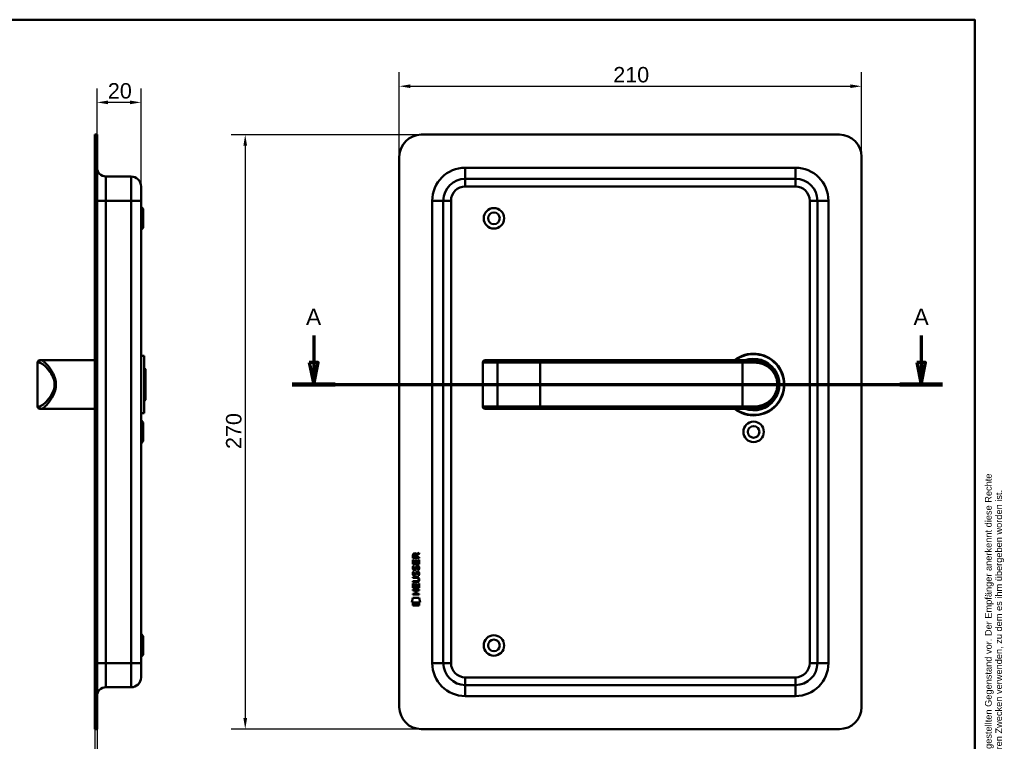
# Model space of a CAD drawing. Header units: millimetres. Extents: x 20 to 833, y 20 to 574.
# Tile 5 of 5: x 386 to 833, y 246 to 574. Entities that reach past the tile are written whole.
import ezdxf
from ezdxf.enums import TextEntityAlignment as Align

# ---------------------------------------------------------------- set-up
doc = ezdxf.new("R2010")
doc.units = ezdxf.units.MM
doc.header["$LTSCALE"] = 2
for name, color, linetype, lineweight in [('Bemaßungen(DIN)', 7, 'Continuous', 25), ('Schnittansichtslinien(DIN)', 7, 'Continuous', 70), ('Sichtbare Kanten(DIN)', 7, 'Continuous', 50), ('Sichtbare tangentiale Kanten(DIN)', 7, 'Continuous', 50), ('Skizziergeometrie(DIN)', 7, 'Continuous', 50), ('Skizzierlinie(DIN)', 7, 'Continuous', 25), ('Symbole(DIN)', 7, 'Continuous', 25)]:
    doc.layers.add(name, color=color, linetype=linetype, lineweight=lineweight)
doc.styles.add('Aktuell-DIN', font='arial.ttf')
doc.styles.add('Aktuell-DINGroßer Text', font='arial.ttf')
doc.styles.add('STANDARD-DIN~0', font='arial.ttf')
doc.styles.add('Textstil10', font='arial.ttf')
doc.styles.add('Textstil41', font='arial.ttf', dxfattribs={"width": 0.8})
doc.styles.add('Textstil83', font='arial.ttf', dxfattribs={"width": 0.8})
doc.dimstyles.new('CAD-LAN', dxfattribs={"dimscale": 2, "dimtxt": 3.5, "dimasz": 2.5, "dimexe": 3.175, "dimexo": 0, "dimgap": 0.8, "dimtad": 1, "dimrnd": 1e-08, "dimtxsty": 'STANDARD-DIN~0', "dimcen": 0.09, "dimdle": 10, "dimclrd": 250, "dimclre": 250, "dimclrt": 250, "dimadec": 0, "dimazin": 2, "dimtfac": 1, "dimtmove": 0, "dimatfit": 3, "dimfxl": 1, "dimtolj": 1, "dimtzin": 0, "dimlwd": 25, "dimlwe": 25, "dimarcsym": 0})

# ---------------------------------------------------------------- blocks, each defined once
blk = doc.blocks.new('Ränder Standardrahmen')
at = {"layer": 'Skizziergeometrie(DIN)', "flags": 128}
blk.add_lwpolyline([(10, 10), (10, 287), (410, 287), (410, 10), (10, 10)], dxfattribs=at)
blk = doc.blocks.new('Schriftfelder Heusser')
at = {"layer": 'Skizziergeometrie(DIN)'}
for p, q in [((101, 229.92), (101, 236.92)), ((101, 236.92), (291, 236.92)), ((111, 229.92), (111, 236.92)), ((123, 229.92), (123, 236.92)), ((232, 229.92), (232, 236.92)), ((256, 229.92), (256, 236.92)), ((291, 236.92), (291, 229.92)), ((101, 191.42), (101, 229.92)), ((101, 229.92), (291, 229.92)), ((111, 229.92), (111, 221.42)), ((123, 229.92), (123, 221.42)), ((232, 229.92), (232, 221.42)), ((256, 229.92), (256, 221.42)), ((291, 229.92), (291, 191.42)), ((101, 221.42), (291, 221.42)), ((150, 221.42), (150, 204.42)), ((198.85, 221.42), (198.85, 204.42)), ((216.35, 221.42), (216.35, 204.42)), ((238.35, 221.42), (238.35, 204.42)), ((278, 221.42), (278, 191.42)), ((278, 208.67), (291, 208.67)), ((101, 204.42), (291, 204.42)), ((142, 204.42), (142, 191.42)), ((236, 204.42), (236, 191.42)), ((278, 200.17), (291, 200.17)), ((291, 191.42), (101, 191.42))]:
    blk.add_line(p, q, dxfattribs=at)
at = {"layer": 'Skizzierlinie(DIN)'}
for p, q in [((113.5, 221.42), (113.5, 204.42)), ((118, 221.42), (118, 204.42)), ((162.35, 221.42), (162.35, 204.42)), ((166.85, 221.42), (166.85, 204.42)), ((113.5, 217.17), (150, 217.17)), ((162.35, 217.17), (278, 217.17)), ((113.5, 212.92), (150, 212.92)), ((162.35, 212.92), (278, 212.92)), ((113.5, 208.67), (150, 208.67)), ((162.35, 208.67), (278, 208.67))]:
    blk.add_line(p, q, dxfattribs=at)
for centre in [(115.75, 219.25), (164.6, 219.25), (115.75, 215.04), (164.6, 215.04), (115.75, 210.79), (164.6, 210.79), (115.75, 206.54), (164.6, 206.54)]:
    blk.add_circle(centre, 1.75, dxfattribs=at)
at = {"layer": 'Symbole(DIN)', "color": 7, "insert": (293.33, 191.7), "char_height": 1.5, "width": 182.3003, "attachment_point": 1, "rotation": 90, "line_spacing_factor": 0.944221, "style": 'Aktuell-DIN'}
blk.add_mtext('\\fArial|b0|i0;\\H1.5000;Die Schlossfabrik Heusser AG ist Eigentümerin dieses Dokumentes und behält sich alle Rechte an diesem und dem dargestellten Gegenstand vor. Der Empfänger anerkennt diese Rechte\\Pund wird das Dokument nicht ohne schriftliche Ermächtigung der Eigentümerin Dritten zugänglich machen oder zu anderen Zwecken verwenden, zu dem es ihm übergeben worden ist.\\P ', dxfattribs=at)
at = {"layer": 'Symbole(DIN)', "color": 179, "true_color": 0x262659, "style": 'Aktuell-DIN'}
for s, insert, char_height, attachment_point in [('Pos.', (106, 227), 2.489, 2), ('Menge', (117, 227), 2.489, 2), ('Benennung', (125.81, 225.38), 2.489, 4), ('B-Nummer', (234.74, 225.62), 2.489, 4), ('Material', (265.02, 225.62), 2.489, 5), ('\\fArial|b0|i0;a', (115.81, 219.53), 2, 5), ('\\fArial|b0|i0;e', (164.54, 219.53), 2, 5), ('\\fArial|b0|i0;Gezeichnet', (200.05, 219.23), 2, 4), ('\\fArial|b0|i0;b', (115.75, 215), 2, 5), ('\\fArial|b0|i0;f', (164.55, 215.06), 2, 5), ('\\fArial|b0|i0;Freigegeben', (199.92, 216), 2, 1), ('\\fArial|b0|i0;c', (115.75, 211.01), 2, 5), ('\\fArial|b0|i0;g', (164.63, 211.05), 2, 5), ('\\fArial|b0|i0;Projekt', (200, 211.98), 2, 1), ('\\fArial|b0|i0;d', (115.76, 206.55), 2, 5), ('\\fArial|b0|i0;h', (164.55, 206.57), 2, 5), ('\\fArial|b0|i0;CAD-Nr.', (200, 207.5), 2, 1), ('\\fArial|b0|i0;\\H2.0000;Massstab', (284.39, 206.37), 2, 5), ('\\fArial|b0|i0;\\H2.0000;Baugruppe', (143.1, 203.73), 2, 1), ('\\fArial|b0|i0;Zeichnungs-Nr.', (237, 203.5), 2, 1), ('\\fArial|b0|i0;\\H2.5000;4853 Murgenthal', (113.33, 192.46), 2.5, 7)]:
    blk.add_mtext(s, dxfattribs=dict(at, insert=insert, char_height=char_height, attachment_point=attachment_point))
at = {"layer": 'Symbole(DIN)', "color": 179, "true_color": 0x262659, "attachment_point": 5, "style": 'Aktuell-DIN'}
for s, insert, char_height, width in [('Änd.', (107.21, 213), 2.489, 12.3494), ('Änd.', (156.12, 212.76), 2.489, 12.3494), ('\\fArial|b0|i0;Änderung', (284.51, 202.33), 2, 12.1143)]:
    blk.add_mtext(s, dxfattribs=dict(at, insert=insert, char_height=char_height, width=width))
at = {"layer": 'Symbole(DIN)', "color": 7, "insert": (143.1, 196.62), "char_height": 4.5, "width": 90.18, "attachment_point": 4, "style": 'Aktuell-DIN'}
blk.add_mtext('\\fArial|b0|i0;\\W0.90;\\H4.5000;Heusser-Muschel Serie 6  EN179', dxfattribs=at)
at = {"layer": 'Symbole(DIN)', "color": 179, "true_color": 0x262659, "style": 'Textstil10'}
blk.add_attdef('ERSTELLUNGSDATUM_001', (217.26, 218.29), '', height=2, dxfattribs=at)
at = {"layer": 'Symbole(DIN)', "color": 179, "true_color": 0x262659}
for tag, height, style, p in [('AUTOR', 2.49, 'Aktuell-DIN', (240.03, 219.26)), ('KONTROLLDATUM', 2, 'Textstil10', (217.42, 215.04)), ('KONTROLLIERT_VON', 2, 'Textstil10', (239.98, 215.05))]:
    blk.add_attdef(tag, text='', height=height, dxfattribs=dict(at, style=style)).set_placement(p, align=Align.MIDDLE_LEFT)
at = {"layer": 'Symbole(DIN)', "color": 7, "style": 'Textstil83', "width": 0.8}
blk.add_attdef('Anfänglicher_Ansichtsmaßstab_001', (281.57, 213.34), '', height=2.3, dxfattribs=at)
at = {"layer": 'Symbole(DIN)', "color": 179, "true_color": 0x262659, "style": 'Textstil10'}
blk.add_attdef('PROJEKT', text='', height=2, dxfattribs=at).set_placement((217.77, 209.72), align=Align.BOTTOM_LEFT)
at = {"layer": 'Symbole(DIN)', "color": 7, "style": 'Textstil41', "width": 0.8}
blk.add_attdef('STATUS', text='', height=5, dxfattribs=at).set_placement((284.53, 195.86), align=Align.MIDDLE_CENTER)
blk = doc.blocks.new('*D17')
at = {"layer": 'Bemaßungen(DIN)', "color": 250, "linetype": 'Continuous', "lineweight": 25, "true_color": 0x3f3f3f, "transparency": 16777216}
for p, q in [((421.14, 521.78), (421.14, 542.79)), ((441.14, 498.28), (441.14, 542.79)), ((436.14, 536.44), (426.14, 536.44))]:
    blk.add_line(p, q, dxfattribs=at)
at = {"layer": 'Bemaßungen(DIN)', "color": 250, "linetype": 'Continuous', "true_color": 0x3f3f3f, "transparency": 16777216}
for points in [[(426.14, 537.27), (426.14, 535.61), (421.14, 536.44)], [(436.14, 537.27), (436.14, 535.61), (441.14, 536.44)]]:
    blk.add_solid(points, dxfattribs=at)
at = {"layer": 'Defpoints', "color": 0, "linetype": 'Continuous', "transparency": 16777216}
for p in [(421.14, 536.44), (421.14, 521.78), (441.14, 498.28)]:
    blk.add_point(p, dxfattribs=at)
at = {"layer": 'Bemaßungen(DIN)', "color": 250, "linetype": 'Continuous', "lineweight": 25, "true_color": 0x3f3f3f, "transparency": 16777216, "insert": (426.08, 545.19), "char_height": 7, "attachment_point": 1, "style": 'STANDARD-DIN~0'}
blk.add_mtext('\\A1;20', dxfattribs=at)
blk = doc.blocks.new('*D18')
at = {"layer": 'Bemaßungen(DIN)', "color": 250, "linetype": 'Continuous', "lineweight": 25, "true_color": 0x3f3f3f, "transparency": 16777216}
for p, q in [((420.14, 251.78), (420.14, 213.43)), ((421.14, 251.78), (421.14, 213.43)), ((415.14, 219.78), (410.14, 219.78)), ((420.14, 219.78), (421.14, 219.78)), ((426.14, 219.78), (431.14, 219.78))]:
    blk.add_line(p, q, dxfattribs=at)
at = {"layer": 'Bemaßungen(DIN)', "color": 250, "linetype": 'Continuous', "true_color": 0x3f3f3f, "transparency": 16777216}
for points in [[(415.14, 220.61), (415.14, 218.95), (420.14, 219.78)], [(426.14, 220.61), (426.14, 218.95), (421.14, 219.78)]]:
    blk.add_solid(points, dxfattribs=at)
at = {"layer": 'Defpoints', "color": 0, "linetype": 'Continuous', "transparency": 16777216}
for p in [(420.14, 251.78), (421.14, 251.78), (421.14, 219.78)]:
    blk.add_point(p, dxfattribs=at)
at = {"layer": 'Bemaßungen(DIN)', "color": 250, "linetype": 'Continuous', "lineweight": 25, "true_color": 0x3f3f3f, "transparency": 16777216, "insert": (419.36, 228.41), "char_height": 7, "attachment_point": 1, "style": 'STANDARD-DIN~0'}
blk.add_mtext('\\A1;1', dxfattribs=at)
blk = doc.blocks.new('*D19')
at = {"layer": 'Bemaßungen(DIN)', "color": 250, "linetype": 'Continuous', "lineweight": 25, "true_color": 0x3f3f3f, "transparency": 16777216}
for p, q in [((558.5, 511.78), (558.5, 550.13)), ((768.5, 511.78), (768.5, 550.13)), ((563.5, 543.78), (763.5, 543.78))]:
    blk.add_line(p, q, dxfattribs=at)
at = {"layer": 'Bemaßungen(DIN)', "color": 250, "linetype": 'Continuous', "true_color": 0x3f3f3f, "transparency": 16777216}
for points in [[(563.5, 544.61), (563.5, 542.95), (558.5, 543.78)], [(763.5, 544.61), (763.5, 542.95), (768.5, 543.78)]]:
    blk.add_solid(points, dxfattribs=at)
at = {"layer": 'Defpoints', "color": 0, "linetype": 'Continuous', "transparency": 16777216}
for p in [(768.5, 543.78), (558.5, 511.78), (768.5, 511.78)]:
    blk.add_point(p, dxfattribs=at)
at = {"layer": 'Bemaßungen(DIN)', "color": 250, "linetype": 'Continuous', "lineweight": 25, "true_color": 0x3f3f3f, "transparency": 16777216, "insert": (655.72, 552.53), "char_height": 7, "attachment_point": 1, "style": 'STANDARD-DIN~0'}
blk.add_mtext('\\A1;210', dxfattribs=at)
blk = doc.blocks.new('*D20')
at = {"layer": 'Bemaßungen(DIN)', "color": 250, "linetype": 'Continuous', "lineweight": 25, "true_color": 0x3f3f3f, "transparency": 16777216}
for p, q in [((568.5, 521.78), (482.15, 521.78)), ((488.5, 516.78), (488.5, 256.78)), ((568.5, 251.78), (482.15, 251.78))]:
    blk.add_line(p, q, dxfattribs=at)
at = {"layer": 'Bemaßungen(DIN)', "color": 250, "linetype": 'Continuous', "true_color": 0x3f3f3f, "transparency": 16777216}
for points in [[(487.66, 516.78), (489.33, 516.78), (488.5, 521.78)], [(487.66, 256.78), (489.33, 256.78), (488.5, 251.78)]]:
    blk.add_solid(points, dxfattribs=at)
at = {"layer": 'Defpoints', "color": 0, "linetype": 'Continuous', "transparency": 16777216}
for p in [(568.5, 521.78), (488.5, 251.78), (568.5, 251.78)]:
    blk.add_point(p, dxfattribs=at)
at = {"layer": 'Bemaßungen(DIN)', "color": 250, "linetype": 'Continuous', "lineweight": 25, "true_color": 0x3f3f3f, "transparency": 16777216, "insert": (479.75, 379), "char_height": 7, "attachment_point": 1, "rotation": 90, "style": 'STANDARD-DIN~0'}
blk.add_mtext('\\A1;270', dxfattribs=at)
blk = doc.blocks.new('2DTransSchnitt0')
at = {"layer": 'Schnittansichtslinien(DIN)', "linetype": 'Continuous'}
for p, q in [((259.8, 215.26), (259.8, 209.14)), ((397.83, 215.26), (397.83, 209.14)), ((258.8, 209.14), (259.8, 204.14)), ((260.8, 209.14), (258.8, 209.14)), ((259.8, 209.14), (259.8, 204.14)), ((259.8, 204.14), (260.8, 209.14)), ((396.83, 209.14), (397.83, 204.14)), ((398.83, 209.14), (396.83, 209.14)), ((397.83, 209.14), (397.83, 204.14)), ((397.83, 204.14), (398.83, 209.14)), ((254.93, 204.14), (402.69, 204.14))]:
    blk.add_line(p, q, dxfattribs=at)
at = {"layer": 'Schnittansichtslinien(DIN)', "linetype": 'Continuous', "lineweight": 140}
for p, q in [((254.93, 204.14), (264.67, 204.14)), ((392.96, 204.14), (402.69, 204.14))]:
    blk.add_line(p, q, dxfattribs=at)
at = {"layer": 'Schnittansichtslinien(DIN)', "linetype": 'Continuous', "flags": 128}
for points in [[(258.8, 209.14), (259.8, 204.14), (260.8, 209.14), (258.8, 209.14)], [(396.83, 209.14), (397.83, 204.14), (398.83, 209.14), (396.83, 209.14)]]:
    blk.add_lwpolyline(points, dxfattribs=at)
at = {"layer": 'Schnittansichtslinien(DIN)'}
for points in [[(258.8, 209.14), (259.8, 204.14), (260.8, 209.14), (258.8, 209.14)], [(396.83, 209.14), (397.83, 204.14), (398.83, 209.14), (396.83, 209.14)]]:
    blk.add_solid(points, dxfattribs=at)
at = {"layer": 'Schnittansichtslinien(DIN)', "char_height": 3.73, "attachment_point": 7, "style": 'Aktuell-DINGroßer Text'}
for insert in [(258.04, 217.64), (396.07, 217.64)]:
    blk.add_mtext('A', dxfattribs=dict(at, insert=insert))

msp = doc.modelspace()

# ---------------------------------------------------------------- linework, layer by layer
at = {"layer": 'Sichtbare Kanten(DIN)'}
for p, q in [((421.144, 521.781), (420.144, 521.781)), ((420.144, 511.781), (420.144, 521.781)), ((421.144, 521.781), (421.144, 511.781)), ((758.496, 521.781), (568.496, 521.781)), ((420.144, 261.781), (420.144, 511.781)), ((421.144, 261.781), (421.144, 511.781)), ((558.496, 511.781), (558.496, 261.781)), ((768.496, 261.781), (768.496, 511.781)), ((425.144, 502.781), (436.644, 502.781)), ((738.496, 501.781), (588.496, 501.781)), ((441.144, 498.281), (441.144, 491.781)), ((441.144, 281.781), (441.144, 491.781)), ((442.144, 488.031), (441.144, 489.031)), ((442.144, 488.031), (442.144, 479.531)), ((578.496, 491.781), (578.496, 281.781)), ((748.496, 281.781), (748.496, 491.781)), ((442.144, 479.531), (441.144, 478.531)), ((442.644, 421.281), (441.144, 421.281)), ((442.644, 395.281), (442.644, 421.281)), ((394.144, 418.281), (394.144, 398.281)), ((395.144, 419.281), (395.814, 419.281)), ((400.144, 419.281), (395.814, 419.281)), ((420.144, 419.281), (400.144, 419.281)), ((596.446, 418.281), (596.446, 398.281)), ((597.446, 419.281), (597.465, 419.281)), ((604.019, 419.281), (597.465, 419.281)), ((603.936, 419.277), (603.936, 419.277)), ((622.496, 419.281), (604.019, 419.281)), ((714.496, 419.281), (622.496, 419.281)), ((714.496, 419.281), (719.496, 419.281)), ((720.113, 419.263), (720.113, 419.263)), ((443.144, 415.281), (442.644, 415.781)), ((443.144, 415.281), (443.144, 401.281)), ((443.144, 401.281), (442.644, 400.781)), ((395.814, 397.281), (395.144, 397.281)), ((400.144, 397.281), (395.814, 397.281)), ((420.144, 397.281), (400.144, 397.281)), ((442.644, 395.281), (441.144, 395.281)), ((597.465, 397.281), (597.446, 397.281)), ((597.465, 397.281), (604.019, 397.281)), ((604.019, 397.281), (622.496, 397.281)), ((622.496, 397.281), (714.496, 397.281)), ((719.496, 397.281), (714.496, 397.281)), ((442.144, 391.031), (441.144, 392.031)), ((442.144, 391.031), (442.144, 382.531)), ((442.144, 382.531), (441.144, 381.531)), ((566.342, 331.058), (567.538, 331.848)), ((567.537, 331.414), (566.395, 330.659)), ((567.538, 331.848), (567.537, 331.414)), ((564.675, 326.698), (564.677, 328.702)), ((567.534, 326.695), (564.675, 326.698)), ((564.677, 329.428), (564.679, 330.741)), ((567.536, 329.426), (564.677, 329.428)), ((564.677, 328.702), (565.025, 328.702)), ((565.025, 328.702), (565.024, 327.075)), ((565.024, 327.075), (565.918, 327.074)), ((565.028, 330.698), (565.027, 329.809)), ((565.027, 329.809), (566.045, 329.808)), ((565.918, 327.074), (565.919, 328.521)), ((565.919, 328.521), (566.268, 328.52)), ((566.045, 329.808), (566.045, 330.697)), ((566.268, 328.52), (566.267, 327.074)), ((566.267, 327.074), (567.185, 327.073)), ((566.395, 330.659), (566.394, 329.808)), ((566.394, 329.808), (567.536, 329.807)), ((567.185, 327.073), (567.187, 328.72)), ((567.187, 328.72), (567.535, 328.72)), ((567.535, 328.72), (567.534, 326.695)), ((567.536, 329.807), (567.536, 329.426)), ((564.845, 323.377), (565.183, 323.277)), ((564.847, 325.924), (565.185, 325.824)), ((565.043, 324.592), (565.05, 324.575)), ((565.727, 324.495), (565.738, 324.511)), ((566.773, 323.074), (566.762, 323.074)), ((566.775, 325.621), (566.764, 325.621)), ((564.666, 315.96), (564.668, 317.964)), ((564.668, 318.535), (564.669, 318.913)), ((566.314, 318.534), (564.668, 318.535)), ((564.668, 317.964), (565.016, 317.964)), ((564.669, 318.913), (566.338, 318.911)), ((564.67, 320.47), (564.67, 320.847)), ((564.67, 320.847), (566.316, 320.846)), ((566.34, 320.469), (564.67, 320.47)), ((565.016, 317.964), (565.015, 316.337)), ((565.041, 322.046), (565.048, 322.028)), ((565.725, 321.948), (565.736, 321.965)), ((565.91, 316.336), (565.911, 317.783)), ((565.911, 317.783), (566.259, 317.783)), ((566.259, 317.783), (566.258, 316.336)), ((567.177, 316.335), (567.178, 317.982)), ((567.178, 317.982), (567.527, 317.982)), ((567.22, 319.684), (567.22, 319.694)), ((567.527, 317.982), (567.525, 315.958)), ((564.663, 312.855), (564.663, 313.232)), ((564.663, 313.232), (565.906, 313.231)), ((564.664, 314.79), (564.665, 315.167)), ((565.907, 314.789), (564.664, 314.79)), ((564.665, 315.167), (567.523, 315.164)), ((567.525, 315.958), (564.666, 315.96)), ((565.015, 316.337), (565.91, 316.336)), ((565.906, 313.231), (565.907, 314.789)), ((566.258, 316.336), (567.177, 316.335)), ((566.264, 314.788), (566.262, 313.231)), ((566.262, 313.231), (567.522, 313.23)), ((567.523, 314.787), (566.264, 314.788)), ((567.522, 313.23), (567.521, 312.853)), ((567.523, 315.164), (567.523, 314.787)), ((564.132, 309.278), (564.591, 311.411)), ((568.047, 309.275), (564.132, 309.278)), ((564.59, 307.85), (564.591, 308.992)), ((564.591, 311.411), (567.597, 311.408)), ((564.591, 308.992), (567.588, 308.99)), ((567.521, 312.853), (564.663, 312.855)), ((567.588, 308.99), (567.587, 307.848)), ((567.597, 311.408), (568.047, 309.275)), ((567.587, 307.848), (564.59, 307.85)), ((442.144, 294.031), (441.144, 295.031)), ((442.144, 294.031), (442.144, 285.531)), ((442.144, 285.531), (441.144, 284.531)), ((441.144, 281.781), (441.144, 275.281)), ((425.144, 270.781), (436.644, 270.781)), ((588.496, 271.781), (738.496, 271.781)), ((420.144, 251.781), (420.144, 261.781)), ((421.144, 261.781), (421.144, 251.781)), ((420.144, 251.781), (421.144, 251.781)), ((568.496, 251.781), (758.496, 251.781))]:
    msp.add_line(p, q, dxfattribs=at)
for centre, radius in [((601.496, 483.781), 4.65), ((601.496, 483.781), 2.65), ((719.496, 386.781), 4.65), ((719.496, 386.781), 2.65), ((601.496, 289.781), 4.65), ((601.496, 289.781), 2.65)]:
    msp.add_circle(centre, radius, dxfattribs=at)
for centre, radius, start, end in [((568.496, 511.781), 10, 90, 180), ((758.496, 511.781), 10, 0, 90), ((425.144, 506.781), 4, 180, 270), ((436.644, 498.281), 4.5, 0, 90), ((588.496, 491.781), 10, 90, 180), ((738.496, 491.781), 10, 0, 90), ((719.496, 408.281), 14, 231.78679, 128.21321), ((719.496, 408.281), 13.8, 232.8542, 127.1458), ((395.144, 418.281), 1, 90, 180), ((597.446, 418.281), 1, 90, 180), ((719.496, 408.281), 11.7, 250.08028, 109.91972), ((719.496, 408.281), 11.6, 251.49137, 108.50863), ((719.496, 408.281), 11.5, 253.04257, 106.95743), ((719.496, 408.281), 11.3, 256.76803, 103.23197), ((721.728, 418.389), 0.85, 191.30641, 191.31069), ((721.728, 418.389), 0.85, 119.32679, 119.34502), ((721.728, 418.389), 0.85, 328.7244, 328.72584), ((731.819, 420.979), 8.678, 196.40238, 196.40428), ((395.144, 398.281), 1, 180, 270), ((597.446, 398.281), 1, 180, 270), ((588.496, 281.781), 10, 180, 270), ((738.496, 281.781), 10, 270, 0), ((436.644, 275.281), 4.5, 270, 0), ((425.144, 266.781), 4, 90, 180), ((568.496, 261.781), 10, 180, 270), ((758.496, 261.781), 10, 270, 0)]:
    msp.add_arc(centre, radius, start, end, dxfattribs=at)
for centre, major_axis, ratio, start_param, end_param in [((566.206, 329.925), (0.976, -1.274), 0.5180415, 2.7627686, 3.7355131), ((564.814, 329.844), (-1.242, -1.64), 0.5994938, 2.7365723, 3.5673799), ((566.309, 327.703), (1.103, 3.296), 0.2312948, 2.8124619, 2.8734213), ((565.788, 325.386), (0.574, 1.004), 0.5438409, 2.7534304, 3.2137241), ((565.669, 324.519), (0.098, 0.139), 0.3641716, 4.4844927, 4.7925708), ((566.115, 321.39), (0.838, 1.64), 0.4594521, 5.9760112, 6.497704), ((566.116, 323.934), (0.839, 1.642), 0.4591024, 5.9761877, 6.4975755), ((566.393, 325.403), (1.192, 3.54), 0.2215161, 2.8263053, 2.8854462), ((565.794, 322.848), (0.583, 1.012), 0.541605, 2.7569093, 3.2147406), ((565.667, 321.973), (0.098, 0.139), 0.3641716, 4.4844927, 4.7925708), ((562.499, 323.216), (4.808, -4.323), 0.3742014, 5.888113, 6.6064523), ((562.495, 316.172), (4.814, 4.313), 0.3742661, 5.9599282, 6.6783921), ((543.787, 339.521), (23.266, -20.361), 0.1371339, 6.127502, 6.402435)]:
    msp.add_ellipse(centre, major_axis=major_axis, ratio=ratio, start_param=start_param, end_param=end_param, dxfattribs=at)
for points, knots in [([(719.496, 397.281), (720.362, 397.281), (722.076, 397.488), (725.16, 398.614), (728.23, 401.078), (730.147, 404.68), (730.612, 408.271), (730.328, 410.508), (729.822, 412.14), (729.159, 413.647), (727.632, 415.966), (725.16, 417.947), (722.074, 419.074), (720.362, 419.281), (719.496, 419.281)], [-3.4261334, -3.4261334, -3.4261334, -3.4261334, -3.1814096, -2.9366858, -2.4472382, -1.9577905, -1.7130667, -1.4683429, -1.345981, -1.2236191, -0.9788953, -0.4894476, -0.2447238, 0, 0, 0, 0]), ([(567.22, 319.694), (567.22, 319.74), (567.217, 319.787), (567.201, 319.922), (567.179, 320.01), (567.104, 320.161), (567.058, 320.222), (566.938, 320.328), (566.867, 320.368), (566.65, 320.451), (566.49, 320.469), (566.34, 320.469)], [0, 0, 0, 0, 0.01400423, 0.01400423, 0.0408947, 0.0408947, 0.06439039, 0.06439039, 0.08887549, 0.08887549, 0.13413559, 0.13413559, 0.13413559, 0.13413559])]:
    msp.add_open_spline(points, degree=3, knots=knots, dxfattribs=at)
for points in [[(564.679, 330.741), (564.694, 331.183), (564.926, 331.645), (565.539, 331.645)], [(566.045, 330.697), (566.046, 330.97), (565.959, 331.295), (565.543, 331.296)], [(564.721, 321.899), (564.631, 322.14), (564.602, 322.373), (564.644, 322.701)], [(564.723, 324.445), (564.633, 324.686), (564.604, 324.919), (564.646, 325.248)], [(564.644, 322.701), (564.661, 322.84), (564.703, 323.047), (564.774, 323.22)], [(564.646, 325.248), (564.663, 325.387), (564.705, 325.594), (564.776, 325.767)], [(565.283, 323.985), (565.059, 324.018), (564.829, 324.163), (564.723, 324.445)], [(564.774, 323.22), (564.793, 323.27), (564.845, 323.377), (564.845, 323.377)], [(564.776, 325.767), (564.795, 325.816), (564.847, 325.924), (564.847, 325.924)], [(565.028, 322.813), (564.964, 322.56), (564.958, 322.336), (565.017, 322.12)], [(565.03, 325.359), (564.966, 325.107), (564.96, 324.882), (565.019, 324.666)], [(565.183, 323.277), (565.183, 323.277), (565.063, 322.95), (565.028, 322.813)], [(565.185, 325.824), (565.185, 325.824), (565.065, 325.497), (565.03, 325.359)], [(565.255, 324.362), (565.402, 324.302), (565.591, 324.338), (565.696, 324.453)], [(565.437, 323.972), (565.337, 323.973), (565.316, 323.98), (565.283, 323.985)], [(566.065, 324.337), (565.95, 324.127), (565.755, 323.968), (565.437, 323.972)], [(565.736, 321.965), (565.805, 322.074), (565.861, 322.238), (565.916, 322.483)], [(565.738, 324.511), (565.807, 324.621), (565.863, 324.785), (565.918, 325.03)], [(565.916, 322.483), (566.001, 322.851), (566.103, 323.062), (566.244, 323.23)], [(565.918, 325.03), (566.003, 325.398), (566.105, 325.609), (566.246, 325.776)], [(566.256, 322.333), (566.201, 322.093), (566.139, 321.928), (566.063, 321.79)], [(566.258, 324.879), (566.203, 324.639), (566.141, 324.474), (566.065, 324.337)], [(566.244, 323.23), (566.337, 323.34), (566.467, 323.412), (566.647, 323.436)], [(566.246, 325.776), (566.339, 325.887), (566.469, 325.959), (566.649, 325.983)], [(566.304, 322.531), (566.297, 322.501), (566.257, 322.335), (566.256, 322.333)], [(566.307, 325.078), (566.299, 325.048), (566.259, 324.882), (566.258, 324.879)], [(566.49, 322.956), (566.42, 322.868), (566.359, 322.73), (566.304, 322.531)], [(566.492, 325.503), (566.422, 325.414), (566.361, 325.276), (566.307, 325.078)], [(566.762, 323.074), (566.64, 323.074), (566.565, 323.042), (566.49, 322.956)], [(566.764, 325.621), (566.642, 325.621), (566.567, 325.588), (566.492, 325.503)], [(566.647, 323.436), (566.934, 323.475), (567.217, 323.375), (567.41, 323.058)], [(566.649, 325.983), (566.936, 326.021), (567.219, 325.921), (567.413, 325.605)], [(566.967, 324.038), (566.967, 324.038), (567.122, 324.292), (567.181, 324.577)], [(567.336, 323.951), (567.316, 323.956), (566.967, 324.038), (566.967, 324.038)], [(567.179, 322.03), (567.248, 322.363), (567.248, 322.639), (567.142, 322.837)], [(567.181, 324.577), (567.25, 324.91), (567.25, 325.186), (567.144, 325.383)], [(567.561, 324.67), (567.531, 324.339), (567.373, 324.009), (567.336, 323.951)], [(567.41, 323.058), (567.521, 322.877), (567.574, 322.658), (567.574, 322.389)], [(567.413, 325.605), (567.523, 325.424), (567.576, 325.205), (567.576, 324.935)], [(567.574, 322.389), (567.574, 322.304), (567.567, 322.218), (567.559, 322.123)], [(567.576, 324.935), (567.576, 324.85), (567.569, 324.765), (567.561, 324.67)], [(565.281, 321.438), (565.057, 321.471), (564.827, 321.617), (564.721, 321.899)], [(565.253, 321.816), (565.4, 321.756), (565.589, 321.792), (565.694, 321.906)], [(565.435, 321.426), (565.335, 321.427), (565.314, 321.433), (565.281, 321.438)], [(566.063, 321.79), (565.948, 321.58), (565.753, 321.421), (565.435, 321.426)], [(566.965, 321.492), (566.965, 321.492), (567.12, 321.746), (567.179, 322.03)], [(567.334, 321.405), (567.314, 321.41), (566.965, 321.492), (566.965, 321.492)], [(567.559, 322.123), (567.529, 321.792), (567.371, 321.462), (567.334, 321.405)]]:
    msp.add_open_spline(points, degree=3, dxfattribs=at)
at = {"layer": 'Sichtbare tangentiale Kanten(DIN)'}
for p, q in [((420.144, 511.781), (421.144, 511.781)), ((588.496, 506.781), (588.496, 501.781)), ((588.496, 506.781), (738.496, 506.781)), ((738.496, 506.781), (738.496, 501.781)), ((425.144, 502.781), (425.144, 491.781)), ((436.644, 491.781), (436.644, 502.781)), ((588.496, 498.281), (588.496, 501.781)), ((738.496, 498.281), (738.496, 501.781)), ((738.496, 498.281), (588.496, 498.281)), ((425.144, 491.781), (421.144, 491.781)), ((425.144, 281.781), (425.144, 491.781)), ((425.144, 491.781), (436.644, 491.781)), ((436.644, 491.781), (441.144, 491.781)), ((436.644, 491.781), (436.644, 281.781)), ((573.496, 491.781), (578.496, 491.781)), ((573.496, 281.781), (573.496, 491.781)), ((581.996, 491.781), (578.496, 491.781)), ((581.996, 491.781), (581.996, 281.781)), ((744.996, 491.781), (748.496, 491.781)), ((744.996, 281.781), (744.996, 491.781)), ((753.496, 491.781), (748.496, 491.781)), ((753.496, 491.781), (753.496, 281.781)), ((394.849, 418.281), (394.144, 418.281)), ((596.504, 418.281), (596.446, 418.281)), ((596.504, 398.281), (596.504, 418.281)), ((596.504, 418.281), (603.057, 418.281)), ((603.057, 418.281), (622.496, 418.281)), ((603.057, 398.281), (603.057, 418.281)), ((622.496, 419.281), (622.496, 418.281)), ((622.496, 418.281), (622.496, 398.281)), ((622.496, 418.281), (714.496, 418.281)), ((714.496, 419.281), (714.496, 418.281)), ((714.496, 418.281), (714.496, 398.281)), ((719.759, 418.281), (714.496, 418.281)), ((729.932, 411.759), (729.932, 411.758)), ((394.144, 398.281), (394.849, 398.281)), ((596.446, 398.281), (596.504, 398.281)), ((603.057, 398.281), (596.504, 398.281)), ((622.496, 398.281), (603.057, 398.281)), ((714.496, 398.281), (622.496, 398.281)), ((622.496, 397.281), (622.496, 398.281)), ((714.496, 398.281), (719.759, 398.281)), ((714.496, 397.281), (714.496, 398.281)), ((425.144, 281.781), (421.144, 281.781)), ((425.144, 281.781), (425.144, 270.781)), ((425.144, 281.781), (436.644, 281.781)), ((436.644, 281.781), (441.144, 281.781)), ((436.644, 270.781), (436.644, 281.781)), ((573.496, 281.781), (578.496, 281.781)), ((581.996, 281.781), (578.496, 281.781)), ((744.996, 281.781), (748.496, 281.781)), ((753.496, 281.781), (748.496, 281.781)), ((588.496, 271.781), (588.496, 275.281)), ((588.496, 275.281), (738.496, 275.281)), ((738.496, 275.281), (738.496, 271.781)), ((588.496, 271.781), (588.496, 266.781)), ((738.496, 266.781), (738.496, 271.781)), ((738.496, 266.781), (588.496, 266.781)), ((421.144, 261.781), (420.144, 261.781))]:
    msp.add_line(p, q, dxfattribs=at)
for centre, radius, start, end in [((588.496, 491.781), 15, 90, 180), ((738.496, 491.781), 15, 0, 90), ((588.496, 491.781), 6.5, 90, 180), ((738.496, 491.781), 6.5, 0, 90), ((588.496, 281.781), 15, 180, 270), ((588.496, 281.781), 6.5, 180, 270), ((738.496, 281.781), 6.5, 270, 0), ((738.496, 281.781), 15, 270, 0)]:
    msp.add_arc(centre, radius, start, end, dxfattribs=at)
for centre, major_axis, ratio, start_param, end_param in [((395.814, 418.281), (0, 1), 0.9647528, 0, 1.5707963), ((597.465, 418.281), (0, 1), 0.9612617, 0, 1.5707963), ((604.019, 418.281), (0, 1), 0.9612617, 0, 1.5707963), ((719.496, 418.281), (0, 1), 0.2631579, 4.712389, 6.2831853), ((395.814, 398.281), (0, -1), 0.9647528, 4.712389, 6.2831853), ((597.465, 398.281), (0, -1), 0.9612617, 4.712389, 6.2831853), ((604.019, 398.281), (0, -1), 0.9612617, 4.712389, 6.2831853), ((719.496, 398.281), (0, -1), 0.2631579, 0, 1.5707963)]:
    msp.add_ellipse(centre, major_axis=major_axis, ratio=ratio, start_param=start_param, end_param=end_param, dxfattribs=at)
for points, knots in [([(394.849, 418.281), (395.075, 418.281), (395.357, 418.187), (395.682, 418.012), (396.006, 417.836), (396.372, 417.581), (396.764, 417.26), (397.549, 416.618), (398.445, 415.718), (399.304, 414.615), (399.733, 414.063), (400.153, 413.46), (400.53, 412.803), (400.719, 412.474), (400.897, 412.132), (401.059, 411.775), (401.221, 411.418), (401.366, 411.047), (401.487, 410.665), (401.729, 409.899), (401.872, 409.085), (401.87, 408.271), (401.869, 407.456), (401.722, 406.64), (401.482, 405.877), (401.003, 404.353), (400.159, 403.043), (399.296, 401.94), (398.434, 400.837), (397.547, 399.941), (396.764, 399.301), (396.372, 398.981), (396.007, 398.725), (395.682, 398.55), (395.358, 398.375), (395.075, 398.281), (394.849, 398.281)], [0, 0, 0, 0, 0.2447238, 0.2447238, 0.2447238, 0.4894476, 0.4894476, 0.4894476, 0.9788953, 0.9788953, 0.9788953, 1.2236191, 1.2236191, 1.2236191, 1.345981, 1.345981, 1.345981, 1.4683429, 1.4683429, 1.4683429, 1.7130667, 1.7130667, 1.7130667, 1.9577905, 1.9577905, 1.9577905, 2.4472382, 2.4472382, 2.4472382, 2.9366858, 2.9366858, 2.9366858, 3.1814096, 3.1814096, 3.1814096, 3.4261334, 3.4261334, 3.4261334, 3.4261334]), ([(395.814, 397.281), (396.029, 397.281), (396.565, 397.488), (397.958, 398.614), (400.055, 401.078), (402.063, 404.68), (402.623, 408.271), (402.281, 410.508), (401.729, 412.14), (401.052, 413.647), (399.655, 415.966), (397.954, 417.947), (396.566, 419.074), (396.029, 419.281), (395.814, 419.281)], [-3.4261334, -3.4261334, -3.4261334, -3.4261334, -3.1814096, -2.9366858, -2.4472382, -1.9577905, -1.7130667, -1.4683429, -1.345981, -1.2236191, -0.9788953, -0.4894476, -0.2447238, 0, 0, 0, 0]), ([(719.759, 418.281), (720.588, 418.281), (721.407, 418.187), (722.186, 418.012), (722.965, 417.836), (723.703, 417.581), (724.392, 417.26), (725.771, 416.618), (726.953, 415.718), (727.904, 414.615), (728.379, 414.063), (728.797, 413.46), (729.148, 412.803), (729.323, 412.474), (729.482, 412.132), (729.622, 411.775), (729.762, 411.418), (729.883, 411.047), (729.982, 410.665), (730.179, 409.899), (730.289, 409.085), (730.287, 408.271), (730.286, 407.456), (730.174, 406.64), (729.978, 405.877), (729.586, 404.353), (728.851, 403.043), (727.895, 401.94), (726.939, 400.837), (725.767, 399.941), (724.392, 399.301), (723.704, 398.981), (722.966, 398.725), (722.187, 398.55), (721.408, 398.375), (720.588, 398.281), (719.759, 398.281)], [0, 0, 0, 0, 0.2447238, 0.2447238, 0.2447238, 0.4894476, 0.4894476, 0.4894476, 0.9788953, 0.9788953, 0.9788953, 1.2236191, 1.2236191, 1.2236191, 1.345981, 1.345981, 1.345981, 1.4683429, 1.4683429, 1.4683429, 1.7130667, 1.7130667, 1.7130667, 1.9577905, 1.9577905, 1.9577905, 2.4472382, 2.4472382, 2.4472382, 2.9366858, 2.9366858, 2.9366858, 3.1814096, 3.1814096, 3.1814096, 3.4261334, 3.4261334, 3.4261334, 3.4261334])]:
    msp.add_open_spline(points, degree=3, knots=knots, dxfattribs=at)

# ---------------------------------------------------------------- block references
at = {"xscale": 2, "yscale": 2, "zscale": 2}
msp.add_blockref('Ränder Standardrahmen', (0, 0), dxfattribs=at)
msp.add_blockref('Schriftfelder Heusser', (238, -362.833), dxfattribs=at).add_auto_attribs({'ERSTELLUNGSDATUM_001': '21.12.2020', 'Anfänglicher_Ansichtsmaßstab_001': '1 : 2'})
at = {"layer": 'Schnittansichtslinien(DIN)', "xscale": 2, "yscale": 2, "zscale": 2}
msp.add_blockref('2DTransSchnitt0', (0, 0), dxfattribs=at)

# ---------------------------------------------------------------- dimensions: what is measured, and where the dimension line sits
at = {"layer": 'Bemaßungen(DIN)', "color": 250, "linetype": 'Continuous', "lineweight": 25, "true_color": 0x3f3f3f}
for base, p1, p2, angle, override, picture, middle in [((768.496, 543.781), (558.496, 511.781), (768.496, 511.781), 180, {"dimgap": 0.8, "dimdec": 2, "dimtol": 0, "dimlim": 0, "dimtp": 0, "dimtm": 0, "dimtdec": 2, "dimtofl": 0, "dimatfit": 1}, '*D19', (663.496, 543.781)), ((421.144, 536.439), (441.144, 498.281), (421.144, 521.781), 180, {"dimgap": 0.8, "dimdec": 2, "dimtol": 0, "dimlim": 0, "dimtp": 0, "dimtm": 0, "dimtdec": 2, "dimtofl": 0, "dimatfit": 1}, '*D17', (431.144, 536.439)), ((488.496, 251.781), (568.496, 521.781), (568.496, 251.781), 90, {"dimgap": 0.8, "dimdec": 2, "dimtol": 0, "dimlim": 0, "dimtp": 0, "dimtm": 0, "dimtdec": 2, "dimtofl": 0, "dimatfit": 1}, '*D20', (488.496, 386.781)), ((421.144, 219.781), (420.144, 251.781), (421.144, 251.781), 180, {"dimgap": 0.8, "dimdec": 2, "dimtol": 0, "dimlim": 0, "dimtp": 0, "dimtm": 0, "dimtdec": 2, "dimtofl": 1, "dimatfit": 1}, '*D18', (420.644, 219.781))]:
    dim = msp.add_linear_dim(base=base, p1=p1, p2=p2, angle=angle, dimstyle='CAD-LAN', override=override, dxfattribs=at)
    dim.commit()
    dim.dimension.update_dxf_attribs({"geometry": picture, "text_midpoint": middle, "dimtype": 160})

doc.saveas('drawing.dxf')
